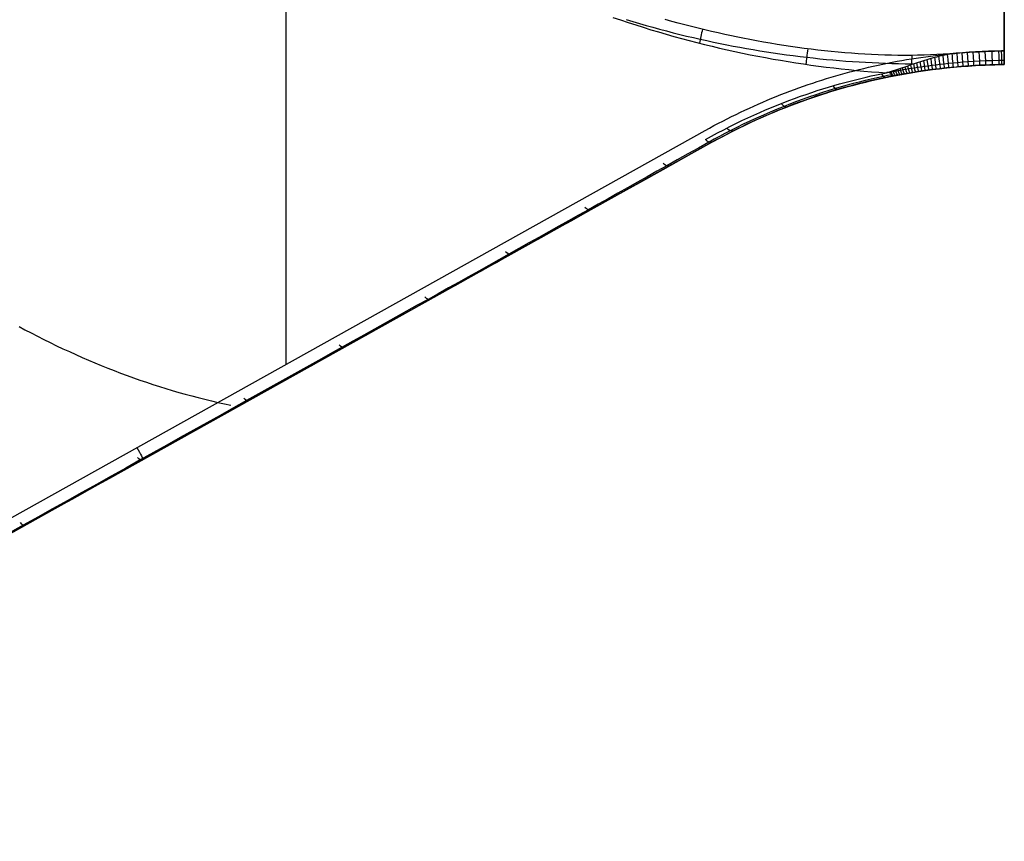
# Model space of a CAD drawing. Extents: x -19 to 1160, y -2382 to -1354.
# Tile 25 of 69: x 499 to 571, y -2146 to -2086. Entities that reach past the tile are written whole.
import ezdxf

# ---------------------------------------------------------------- set-up
doc = ezdxf.new("R2010")
doc.units = 0
doc.layers.add('1', color=7, linetype='CONTINUOUS')

msp = doc.modelspace()

# ---------------------------------------------------------------- linework, layer by layer
at = {"layer": '1', "color": 7}
for p, q in [((518.586, -2111.413, 27.546), (518.586, -2055.336, 27.546)), ((571.181, -2055.968, 47.546), (571.181, -2089.474, 47.546)), ((571.181, -2088.474, 27.546), (571.181, -2081.469, 27.546)), ((571.181, -2085.47, 67.546), (571.181, -2088.479, 67.546)), ((571.181, -2088.479, 67.546), (570.984, -2088.477, 67.546)), ((571.181, -2089.474, 66.546), (571.181, -2089.474, 28.546)), ((562.732, -2090.062, 66.998), (562.719, -2090.028, 67.03)), ((562.854, -2090.345, 66.27), (562.829, -2090.344, 66.383)), ((465.991, -2140.748, 27.546), (549.277, -2094.296, 27.546)), ((549.764, -2095.169, 28.546), (466.536, -2141.582, 28.546)), ((549.764, -2095.169, 28.546), (466.536, -2141.582, 28.546)), ((505.66, -2119.764, 45.012), (549.764, -2095.169, 45.012)), ((549.764, -2095.169, 28.546), (549.764, -2095.169, 61.477))]:
    msp.add_line(p, q, dxfattribs=at)
at = {"layer": '1', "color": 7, "extrusion": (-0.421483, 0.75493, 0.502427)}
msp.add_lwpolyline([(551.104, 1101.089), (552.597, 1100.708), (554.091, 1100.333), (555.585, 1099.965), (557.08, 1099.602), (558.575, 1099.246), (560.07, 1098.896), (561.565, 1098.552), (563.061, 1098.214), (564.557, 1097.882), (566.054, 1097.557), (567.551, 1097.237), (569.048, 1096.924), (570.546, 1096.617), (572.044, 1096.316), (573.543, 1096.021), (575.041, 1095.732), (576.541, 1095.449), (578.04, 1095.172), (579.54, 1094.902), (581.04, 1094.637), (582.541, 1094.379), (584.042, 1094.127), (585.543, 1093.881), (587.045, 1093.641), (588.547, 1093.408), (590.05, 1093.18), (591.553, 1092.958), (593.056, 1092.743), (594.559, 1092.534), (596.063, 1092.331), (597.568, 1092.134), (599.072, 1091.943), (600.577, 1091.758), (602.083, 1091.58), (603.588, 1091.407), (605.095, 1091.241), (606.601, 1091.081), (608.108, 1090.927), (609.615, 1090.779), (611.123, 1090.637), (612.631, 1090.501), (614.139, 1090.372), (615.648, 1090.248), (617.157, 1090.131), (618.666, 1090.02), (620.176, 1089.915), (621.686, 1089.816), (623.197, 1089.723), (624.708, 1089.636), (626.219, 1089.556), (627.73, 1089.481), (629.242, 1089.413), (630.755, 1089.351), (632.267, 1089.295), (633.781, 1089.245), (635.294, 1089.201), (636.808, 1089.163), (638.322, 1089.132), (639.836, 1089.106), (641.351, 1089.087), (642.867, 1089.074), (644.382, 1089.067), (645.898, 1089.066), (647.415, 1089.071)], dxfattribs=at)
at = {"layer": '1', "color": 7}
for points in [[(543.477, -2086.182), (543.966, -2086.329), (544.457, -2086.473), (544.948, -2086.613), (545.44, -2086.75), (545.933, -2086.884), (546.427, -2087.015), (546.922, -2087.142), (547.417, -2087.266), (547.914, -2087.387), (548.411, -2087.504), (548.909, -2087.618), (549.392, -2087.725), (549.876, -2087.828), (550.361, -2087.929), (550.846, -2088.027), (551.332, -2088.121), (551.818, -2088.212), (552.305, -2088.3), (552.793, -2088.384), (553.281, -2088.465), (553.769, -2088.543), (554.258, -2088.618), (554.748, -2088.69), (555.237, -2088.758), (555.728, -2088.823), (556.218, -2088.884), (556.709, -2088.942), (557.188, -2088.996), (557.667, -2089.046), (558.146, -2089.094), (558.626, -2089.138), (559.105, -2089.179), (559.585, -2089.216), (560.066, -2089.251), (560.546, -2089.282), (561.026, -2089.311), (561.507, -2089.336), (561.988, -2089.358), (562.469, -2089.376), (562.95, -2089.392), (563.431, -2089.404), (563.912, -2089.413), (564.556, -2089.42)], [(551.201, -2087.376), (550.712, -2087.271), (550.224, -2087.163), (549.735, -2087.052), (549.248, -2086.938), (548.76, -2086.821), (548.274, -2086.7), (547.788, -2086.577), (547.303, -2086.451), (546.818, -2086.321), (546.335, -2086.189)], [(567.179, -2088.692), (566.713, -2088.723), (566.245, -2088.749), (565.775, -2088.77), (565.303, -2088.786), (564.828, -2088.797), (564.352, -2088.804), (563.874, -2088.805), (563.394, -2088.802), (562.912, -2088.795), (562.429, -2088.782), (561.944, -2088.765), (561.457, -2088.744), (560.969, -2088.718), (560.48, -2088.688), (559.989, -2088.653), (559.497, -2088.614), (559.005, -2088.571), (558.511, -2088.524), (558.016, -2088.472), (557.52, -2088.416), (557.024, -2088.357), (556.527, -2088.293), (556.029, -2088.225), (555.531, -2088.153), (555.032, -2088.078), (554.533, -2087.999), (554.034, -2087.915), (553.534, -2087.829), (553.034, -2087.738), (552.535, -2087.644), (552.035, -2087.547), (551.535, -2087.445), (551.201, -2087.376)], [(549.277, -2094.296), (549.597, -2094.121), (549.917, -2093.948), (550.239, -2093.778), (550.561, -2093.611), (550.883, -2093.446), (551.207, -2093.285), (551.531, -2093.125), (551.856, -2092.969), (552.181, -2092.815), (552.507, -2092.664), (552.834, -2092.515), (553.162, -2092.369), (553.49, -2092.226), (553.82, -2092.086), (554.149, -2091.948), (554.48, -2091.813), (554.811, -2091.68), (555.143, -2091.551), (555.476, -2091.424), (555.809, -2091.299), (556.143, -2091.177), (556.478, -2091.058), (556.813, -2090.942), (557.15, -2090.828), (557.486, -2090.717), (557.824, -2090.609), (558.162, -2090.503), (558.501, -2090.4), (558.841, -2090.3), (559.182, -2090.202), (559.523, -2090.107), (559.865, -2090.015), (560.207, -2089.925), (560.551, -2089.838), (560.895, -2089.754), (561.239, -2089.672), (561.585, -2089.593), (561.931, -2089.517), (562.278, -2089.444), (562.626, -2089.373), (562.974, -2089.305), (563.323, -2089.239), (563.673, -2089.176), (564.023, -2089.116), (564.374, -2089.058), (564.726, -2089.004), (565.079, -2088.951), (565.432, -2088.902), (565.786, -2088.855), (566.141, -2088.811), (566.496, -2088.77), (566.852, -2088.731), (567.209, -2088.695), (567.566, -2088.661), (567.925, -2088.63), (568.284, -2088.602), (568.643, -2088.577), (569.004, -2088.554), (569.365, -2088.534), (569.727, -2088.517), (570.089, -2088.502), (570.452, -2088.49), (570.816, -2088.481), (571.181, -2088.474)], [(571.181, -2089.474), (570.824, -2089.481), (570.469, -2089.49), (570.113, -2089.502), (569.759, -2089.516), (569.405, -2089.533), (569.052, -2089.553), (568.7, -2089.575), (568.348, -2089.6), (567.997, -2089.628), (567.647, -2089.658), (567.297, -2089.691), (566.948, -2089.726), (566.6, -2089.764), (566.253, -2089.805), (565.906, -2089.848), (565.56, -2089.894), (565.214, -2089.942), (564.87, -2089.993), (564.526, -2090.047), (564.182, -2090.103), (563.84, -2090.162), (563.498, -2090.224), (563.156, -2090.288), (562.816, -2090.354), (562.476, -2090.424), (562.137, -2090.496), (561.798, -2090.57), (561.461, -2090.648), (561.123, -2090.728), (560.787, -2090.81), (560.451, -2090.895), (560.116, -2090.983), (559.782, -2091.073), (559.449, -2091.166), (559.116, -2091.261), (558.783, -2091.36), (558.452, -2091.46), (558.121, -2091.564), (557.791, -2091.67), (557.462, -2091.778), (557.133, -2091.89), (556.805, -2092.003), (556.477, -2092.12), (556.151, -2092.239), (555.825, -2092.361), (555.5, -2092.485), (555.175, -2092.612), (554.851, -2092.741), (554.528, -2092.873), (554.206, -2093.008), (553.884, -2093.146), (553.563, -2093.286), (553.242, -2093.428), (552.923, -2093.573), (552.604, -2093.721), (552.285, -2093.872), (551.968, -2094.025), (551.651, -2094.18), (551.335, -2094.339), (551.019, -2094.5), (550.704, -2094.663), (550.39, -2094.829), (550.077, -2094.998), (549.764, -2095.169)]]:
    msp.add_lwpolyline(points, dxfattribs=at)
at = {"layer": '1', "color": 7, "extrusion": (-0.439209, 0.711592, 0.54839)}
msp.add_lwpolyline([(629.297, 1188.844), (630.129, 1188.529), (630.961, 1188.217), (631.793, 1187.907), (632.626, 1187.599), (633.459, 1187.294), (634.293, 1186.991), (635.126, 1186.69), (635.96, 1186.392), (636.794, 1186.096), (637.628, 1185.803), (638.463, 1185.512), (639.297, 1185.223), (640.132, 1184.936), (640.967, 1184.652), (641.803, 1184.371), (642.639, 1184.092), (643.475, 1183.815), (644.311, 1183.54), (645.147, 1183.268), (645.984, 1182.998), (646.821, 1182.731), (647.658, 1182.466), (648.496, 1182.203), (649.333, 1181.942), (650.171, 1181.684), (651.01, 1181.429), (651.848, 1181.176), (652.687, 1180.925), (653.526, 1180.676), (654.365, 1180.43), (655.204, 1180.186), (656.044, 1179.945), (656.884, 1179.706), (657.724, 1179.469), (658.565, 1179.235), (659.405, 1179.003), (660.246, 1178.773), (661.087, 1178.546), (661.929, 1178.321), (662.771, 1178.098), (663.612, 1177.878), (664.455, 1177.66), (665.297, 1177.445), (666.14, 1177.232), (666.983, 1177.021), (667.826, 1176.813), (668.669, 1176.607), (669.513, 1176.403), (670.357, 1176.202), (671.201, 1176.003), (672.045, 1175.806), (672.89, 1175.612), (673.735, 1175.42), (674.58, 1175.231), (675.425, 1175.044), (676.271, 1174.859), (677.117, 1174.677), (677.963, 1174.497), (678.809, 1174.319), (679.656, 1174.144), (680.503, 1173.971), (681.35, 1173.801), (682.197, 1173.632), (683.045, 1173.467), (683.893, 1173.303), (684.741, 1173.142), (685.589, 1172.983), (686.438, 1172.827), (687.287, 1172.673), (688.136, 1172.522), (688.985, 1172.372), (689.835, 1172.225), (690.685, 1172.081), (691.535, 1171.939), (692.385, 1171.799), (693.236, 1171.662), (694.086, 1171.526), (694.938, 1171.394), (695.789, 1171.263), (696.64, 1171.136), (697.492, 1171.01), (698.344, 1170.887), (699.197, 1170.766), (700.049, 1170.647), (700.902, 1170.531), (701.755, 1170.417), (702.608, 1170.306), (703.462, 1170.197), (704.316, 1170.09), (705.17, 1169.986), (706.024, 1169.884), (706.879, 1169.784), (707.733, 1169.687), (708.588, 1169.592), (709.444, 1169.5), (710.299, 1169.41), (711.155, 1169.322), (712.011, 1169.236), (712.867, 1169.153), (713.724, 1169.073), (714.581, 1168.994), (715.438, 1168.918), (716.295, 1168.845), (717.152, 1168.774), (718.01, 1168.705), (718.868, 1168.638), (719.726, 1168.574), (720.585, 1168.512), (721.444, 1168.453), (722.303, 1168.396), (723.162, 1168.341), (724.021, 1168.289), (724.881, 1168.239), (725.741, 1168.191), (726.601, 1168.146), (727.462, 1168.103), (728.323, 1168.063), (729.184, 1168.025), (730.045, 1167.989), (730.906, 1167.956), (731.768, 1167.925), (732.63, 1167.896), (733.492, 1167.87), (734.355, 1167.846), (735.217, 1167.824), (736.08, 1167.805), (736.944, 1167.788), (737.807, 1167.774)], dxfattribs=at)
at = {"layer": '1', "color": 7, "extrusion": (0.873378, 0.487044, 6.19038e-10)}
msp.add_lwpolyline([(-2097.633, 28.546), (-2097.627, 28.49), (-2097.619, 28.435), (-2097.61, 28.382), (-2097.604, 28.356), (-2097.599, 28.331), (-2097.592, 28.306), (-2097.586, 28.281), (-2097.579, 28.257), (-2097.572, 28.233), (-2097.564, 28.209), (-2097.556, 28.186), (-2097.547, 28.163), (-2097.538, 28.141), (-2097.529, 28.119), (-2097.519, 28.098), (-2097.509, 28.076), (-2097.498, 28.056), (-2097.487, 28.036), (-2097.476, 28.016), (-2097.464, 27.996), (-2097.452, 27.977), (-2097.44, 27.958), (-2097.427, 27.94), (-2097.413, 27.922), (-2097.399, 27.905), (-2097.385, 27.888), (-2097.371, 27.871), (-2097.356, 27.855), (-2097.34, 27.839), (-2097.324, 27.824), (-2097.308, 27.809), (-2097.291, 27.794), (-2097.274, 27.78), (-2097.257, 27.766), (-2097.239, 27.753), (-2097.221, 27.74), (-2097.202, 27.727), (-2097.183, 27.715), (-2097.164, 27.703), (-2097.144, 27.692), (-2097.123, 27.681), (-2097.103, 27.67), (-2097.082, 27.66), (-2097.06, 27.65), (-2097.038, 27.641), (-2097.016, 27.632), (-2096.993, 27.623), (-2096.97, 27.615), (-2096.947, 27.608), (-2096.923, 27.6), (-2096.898, 27.593), (-2096.874, 27.587), (-2096.849, 27.581), (-2096.823, 27.575), (-2096.797, 27.57), (-2096.744, 27.56), (-2096.689, 27.552), (-2096.633, 27.546)], dxfattribs=at)
at = {"layer": '1', "color": 7, "extrusion": (-0.486507, 0.873658, -0.005659)}
msp.add_lwpolyline([(644.704, 28.339), (643.844, 28.333), (642.984, 28.331), (642.125, 28.331), (641.267, 28.334), (640.409, 28.34), (639.552, 28.349), (638.695, 28.36), (637.839, 28.374), (636.983, 28.391), (636.128, 28.411), (635.274, 28.434), (634.42, 28.459), (633.567, 28.487), (632.715, 28.518), (631.863, 28.552), (631.011, 28.589), (630.16, 28.628), (629.31, 28.67), (628.46, 28.715), (627.611, 28.763), (626.763, 28.813), (625.915, 28.866), (625.067, 28.923), (624.221, 28.981), (623.374, 29.043), (622.529, 29.108), (621.684, 29.175), (620.839, 29.245), (619.995, 29.318), (619.152, 29.393), (618.31, 29.472), (617.467, 29.553), (616.626, 29.637), (615.785, 29.724), (614.945, 29.813), (614.105, 29.906), (613.266, 30.001), (612.427, 30.099), (611.589, 30.2), (610.751, 30.303), (609.915, 30.409), (609.078, 30.519), (608.243, 30.63), (607.408, 30.745), (606.573, 30.863), (605.739, 30.983), (604.906, 31.106), (604.073, 31.232), (603.241, 31.361), (602.409, 31.492), (601.578, 31.626), (600.748, 31.763), (599.918, 31.903), (599.088, 32.046), (598.26, 32.191), (597.432, 32.339), (596.604, 32.49), (595.777, 32.644), (594.951, 32.801), (594.125, 32.96), (593.3, 33.122), (592.475, 33.287), (591.651, 33.455), (590.828, 33.625), (590.005, 33.799), (589.182, 33.975), (588.361, 34.154), (587.54, 34.335), (586.719, 34.52), (585.899, 34.707), (585.08, 34.897), (584.261, 35.09), (583.443, 35.286), (582.625, 35.484), (581.808, 35.685), (580.992, 35.889), (580.176, 36.096), (579.36, 36.306), (578.546, 36.518), (577.731, 36.733), (576.918, 36.951), (576.105, 37.172), (575.293, 37.395), (574.481, 37.622), (573.67, 37.851), (572.859, 38.083), (572.049, 38.317), (571.239, 38.555), (570.431, 38.795), (569.622, 39.038), (568.814, 39.284), (568.007, 39.533), (567.201, 39.784), (566.395, 40.039), (565.589, 40.296), (564.785, 40.555), (563.98, 40.818), (563.177, 41.083), (562.374, 41.352), (561.571, 41.623), (560.769, 41.896), (559.968, 42.173), (559.167, 42.452), (558.367, 42.735), (557.568, 43.02), (556.769, 43.307), (555.97, 43.598), (555.172, 43.891), (554.375, 44.187), (553.579, 44.486), (552.782, 44.788), (551.987, 45.092), (551.192, 45.4), (550.398, 45.71), (549.604, 46.022), (548.811, 46.338), (548.018, 46.657), (547.226, 46.978), (546.435, 47.302), (545.644, 47.629), (544.854, 47.958), (544.064, 48.291), (543.275, 48.626), (542.487, 48.964), (541.699, 49.305), (540.911, 49.648), (540.125, 49.994), (539.339, 50.344)], dxfattribs=at)
at = {"layer": '1', "color": 7}
for points in [[(542.511, -2086.021, 67.366), (543.067, -2086.21, 67.359), (543.624, -2086.395, 67.353), (544.181, -2086.575, 67.346), (544.739, -2086.751, 67.339), (545.298, -2086.922, 67.332), (545.856, -2087.089, 67.324), (546.415, -2087.252, 67.317), (546.974, -2087.411, 67.309), (547.534, -2087.565, 67.301), (548.093, -2087.714, 67.292), (548.653, -2087.86, 67.284), (549.212, -2088, 67.275), (549.772, -2088.137, 67.266), (550.331, -2088.269, 67.257), (550.89, -2088.396, 67.247), (551.449, -2088.519, 67.238), (552.008, -2088.638, 67.228), (552.566, -2088.753, 67.217), (553.124, -2088.863, 67.207), (553.682, -2088.968, 67.196), (554.24, -2089.07, 67.185), (554.797, -2089.167, 67.173), (555.353, -2089.26, 67.161), (555.91, -2089.348, 67.149), (556.466, -2089.432, 67.137), (557.021, -2089.512, 67.124), (557.576, -2089.588, 67.111), (558.131, -2089.659, 67.098), (558.685, -2089.727, 67.084), (559.239, -2089.789, 67.07), (559.793, -2089.848, 67.055), (560.346, -2089.903, 67.041), (560.899, -2089.953, 67.025), (561.451, -2089.999, 67.01), (562.003, -2090.041, 66.994), (562.555, -2090.079, 66.977)], [(562.555, -2090.079, 66.977), (562.779, -2090.008, 67.048), (563.004, -2089.937, 67.113), (563.23, -2089.863, 67.171), (563.456, -2089.789, 67.224), (563.683, -2089.714, 67.272), (563.911, -2089.638, 67.315), (564.139, -2089.562, 67.354), (564.368, -2089.484, 67.389), (564.597, -2089.407, 67.42), (564.827, -2089.329, 67.447), (565.058, -2089.253, 67.47), (565.29, -2089.178, 67.49), (565.523, -2089.106, 67.506), (565.756, -2089.036, 67.519), (565.991, -2088.969, 67.529), (566.227, -2088.906, 67.536), (566.463, -2088.846, 67.541), (566.701, -2088.791, 67.544), (566.939, -2088.739, 67.546), (567.179, -2088.692, 67.546)], [(571.181, -2089.176, 67.259), (570.804, -2089.181, 67.259), (570.311, -2089.193, 67.258), (569.818, -2089.211, 67.257), (569.379, -2089.231, 67.257), (568.939, -2089.256, 67.257), (568.542, -2089.282, 67.257), (568.145, -2089.311, 67.258), (567.785, -2089.341, 67.259), (567.426, -2089.373, 67.259), (567.098, -2089.405, 67.259), (566.77, -2089.44, 67.258), (566.468, -2089.474, 67.257), (566.166, -2089.51, 67.254), (565.886, -2089.545, 67.251), (565.605, -2089.582, 67.246), (565.345, -2089.618, 67.239), (565.085, -2089.656, 67.231), (564.845, -2089.691, 67.221), (564.606, -2089.729, 67.21), (564.387, -2089.764, 67.197), (564.168, -2089.8, 67.182), (563.969, -2089.834, 67.165), (563.77, -2089.869, 67.147), (563.587, -2089.902, 67.127), (563.404, -2089.935, 67.105), (563.233, -2089.967, 67.081), (563.062, -2090, 67.055), (562.898, -2090.032, 67.027), (562.74, -2090.064, 66.996)], [(549.285, -2094.971, 62.215), (549.735, -2094.721, 62.438), (550.183, -2094.478, 62.656), (550.63, -2094.243, 62.869), (551.074, -2094.016, 63.075), (551.516, -2093.795, 63.277), (551.957, -2093.582, 63.473), (552.395, -2093.375, 63.663), (552.832, -2093.175, 63.849), (553.266, -2092.982, 64.03), (553.698, -2092.795, 64.205), (554.128, -2092.614, 64.376), (554.556, -2092.44, 64.542), (554.981, -2092.272, 64.704), (555.405, -2092.11, 64.861), (555.826, -2091.953, 65.013), (556.244, -2091.802, 65.161), (556.661, -2091.657, 65.305), (557.074, -2091.517, 65.445), (557.486, -2091.383, 65.581), (557.894, -2091.254, 65.713), (558.3, -2091.129, 65.84), (558.703, -2091.011, 65.964), (559.103, -2090.897, 66.083), (559.5, -2090.787, 66.198), (559.894, -2090.683, 66.309), (560.285, -2090.583, 66.417), (560.672, -2090.488, 66.52), (561.056, -2090.398, 66.619), (561.436, -2090.312, 66.715), (561.813, -2090.23, 66.806), (562.186, -2090.153, 66.894), (562.555, -2090.079, 66.977)], [(562.935, -2090.218, 66.758), (562.628, -2090.279, 66.686), (562.321, -2090.343, 66.613), (561.875, -2090.44, 66.503), (561.431, -2090.541, 66.389), (560.989, -2090.647, 66.272), (560.55, -2090.757, 66.152), (560.112, -2090.87, 66.028), (559.676, -2090.988, 65.901), (559.243, -2091.11, 65.771), (558.811, -2091.236, 65.638), (558.331, -2091.382, 65.485), (557.854, -2091.533, 65.33), (557.379, -2091.689, 65.17), (556.907, -2091.849, 65.008), (556.438, -2092.015, 64.842), (555.972, -2092.185, 64.673), (555.509, -2092.36, 64.5), (555.049, -2092.54, 64.325), (554.542, -2092.744, 64.127), (554.038, -2092.955, 63.925), (553.539, -2093.171, 63.719), (553.043, -2093.392, 63.51), (552.551, -2093.619, 63.298), (552.063, -2093.85, 63.082), (551.58, -2094.088, 62.862), (551.1, -2094.33, 62.639), (550.71, -2094.532, 62.453), (550.322, -2094.738, 62.265), (549.938, -2094.947, 62.075), (549.556, -2095.16, 61.882)], [(562.776, -2090.361, 66.262), (562.786, -2090.358, 66.288), (562.797, -2090.355, 66.314), (562.808, -2090.351, 66.339), (562.819, -2090.346, 66.364), (562.843, -2090.337, 66.414), (562.855, -2090.331, 66.439), (562.866, -2090.325, 66.464), (562.878, -2090.318, 66.489), (562.888, -2090.311, 66.514), (562.898, -2090.304, 66.539), (562.903, -2090.3, 66.552), (562.907, -2090.295, 66.565), (562.912, -2090.291, 66.578), (562.916, -2090.287, 66.59), (562.919, -2090.282, 66.603), (562.923, -2090.277, 66.616), (562.926, -2090.272, 66.629), (562.928, -2090.267, 66.643), (562.931, -2090.262, 66.656), (562.933, -2090.256, 66.669), (562.934, -2090.251, 66.683), (562.936, -2090.245, 66.696), (562.936, -2090.239, 66.71), (562.937, -2090.233, 66.723), (562.936, -2090.227, 66.737), (562.936, -2090.22, 66.75), (562.935, -2090.217, 66.757), (562.935, -2090.214, 66.764), (562.934, -2090.211, 66.77), (562.933, -2090.208, 66.777), (562.932, -2090.204, 66.784), (562.931, -2090.201, 66.79), (562.93, -2090.198, 66.797), (562.928, -2090.194, 66.803), (562.926, -2090.191, 66.81), (562.925, -2090.188, 66.816), (562.923, -2090.184, 66.823), (562.921, -2090.181, 66.829), (562.919, -2090.177, 66.835), (562.916, -2090.174, 66.841), (562.914, -2090.17, 66.847), (562.911, -2090.167, 66.853), (562.908, -2090.164, 66.859), (562.905, -2090.16, 66.865), (562.902, -2090.157, 66.871), (562.899, -2090.153, 66.876), (562.895, -2090.15, 66.882), (562.892, -2090.146, 66.887), (562.888, -2090.143, 66.893), (562.884, -2090.139, 66.898), (562.88, -2090.136, 66.903), (562.876, -2090.133, 66.908), (562.871, -2090.129, 66.913), (562.867, -2090.126, 66.918), (562.862, -2090.123, 66.923), (562.857, -2090.119, 66.927), (562.852, -2090.116, 66.932), (562.847, -2090.113, 66.936), (562.842, -2090.11, 66.94), (562.837, -2090.106, 66.945), (562.832, -2090.103, 66.949), (562.826, -2090.1, 66.953), (562.821, -2090.097, 66.956), (562.815, -2090.094, 66.96), (562.81, -2090.091, 66.964), (562.804, -2090.089, 66.967), (562.798, -2090.086, 66.97), (562.792, -2090.083, 66.974), (562.786, -2090.081, 66.977), (562.78, -2090.078, 66.98), (562.774, -2090.076, 66.983), (562.768, -2090.073, 66.985), (562.762, -2090.071, 66.988), (562.756, -2090.069, 66.99), (562.75, -2090.067, 66.993), (562.743, -2090.065, 66.995), (562.737, -2090.063, 66.997), (562.731, -2090.061, 66.999), (562.725, -2090.059, 67), (562.719, -2090.058, 67.002), (562.712, -2090.056, 67.003), (562.706, -2090.055, 67.005), (562.7, -2090.054, 67.006), (562.694, -2090.053, 67.007), (562.687, -2090.052, 67.008), (562.681, -2090.051, 67.009), (562.675, -2090.05, 67.009), (562.669, -2090.05, 67.01), (562.663, -2090.049, 67.01), (562.66, -2090.049, 67.01), (562.657, -2090.049, 67.01), (562.654, -2090.049, 67.01), (562.651, -2090.049, 67.01), (562.648, -2090.049, 67.01), (562.645, -2090.049, 67.01), (562.642, -2090.049, 67.009), (562.639, -2090.049, 67.009), (562.637, -2090.049, 67.009), (562.634, -2090.049, 67.009), (562.631, -2090.05, 67.008), (562.628, -2090.05, 67.008), (562.625, -2090.05, 67.008), (562.622, -2090.051, 67.007), (562.62, -2090.051, 67.007), (562.617, -2090.051, 67.006), (562.614, -2090.052, 67.006), (562.612, -2090.052, 67.005), (562.609, -2090.053, 67.004), (562.606, -2090.054, 67.004), (562.604, -2090.054, 67.003), (562.601, -2090.055, 67.002), (562.598, -2090.056, 67.001), (562.596, -2090.057, 67), (562.593, -2090.057, 67), (562.591, -2090.058, 66.999), (562.588, -2090.059, 66.998), (562.586, -2090.06, 66.997), (562.583, -2090.061, 66.996), (562.581, -2090.062, 66.994), (562.579, -2090.063, 66.993), (562.576, -2090.065, 66.992), (562.574, -2090.066, 66.991), (562.572, -2090.067, 66.989), (562.57, -2090.068, 66.988), (562.567, -2090.07, 66.987), (562.565, -2090.071, 66.985), (562.563, -2090.073, 66.984), (562.561, -2090.074, 66.982), (562.559, -2090.076, 66.981), (562.557, -2090.078, 66.979), (562.555, -2090.079, 66.977)], [(549.546, -2095.155, 61.898), (548.775, -2095.589, 61.509), (548.002, -2096.022, 61.122), (547.228, -2096.456, 60.738), (546.453, -2096.891, 60.357), (545.739, -2097.291, 60.009), (545.024, -2097.691, 59.663), (544.309, -2098.092, 59.32), (543.592, -2098.493, 58.979), (542.875, -2098.895, 58.64), (542.156, -2099.297, 58.304), (541.437, -2099.7, 57.971), (540.716, -2100.103, 57.641), (539.993, -2100.508, 57.312), (539.269, -2100.913, 56.986), (538.543, -2101.318, 56.662), (537.817, -2101.724, 56.342), (537.09, -2102.131, 56.024), (536.362, -2102.538, 55.71), (535.632, -2102.946, 55.398), (534.902, -2103.354, 55.089), (534.164, -2103.766, 54.78), (533.426, -2104.179, 54.474), (532.686, -2104.592, 54.172), (531.945, -2105.006, 53.872), (531.203, -2105.42, 53.576), (530.46, -2105.834, 53.282), (529.717, -2106.25, 52.992), (528.972, -2106.665, 52.705), (528.189, -2107.102, 52.406), (527.406, -2107.54, 52.112), (526.621, -2107.978, 51.82), (525.835, -2108.416, 51.532), (525.048, -2108.855, 51.248), (524.26, -2109.295, 50.967), (523.472, -2109.735, 50.69), (522.682, -2110.175, 50.416), (521.812, -2110.661, 50.119), (520.94, -2111.147, 49.825), (520.067, -2111.634, 49.536), (519.194, -2112.121, 49.252), (518.319, -2112.609, 48.971), (517.443, -2113.097, 48.695), (516.567, -2113.586, 48.423), (515.689, -2114.076, 48.155), (514.719, -2114.617, 47.864), (513.748, -2115.158, 47.578), (512.776, -2115.701, 47.298), (511.802, -2116.243, 47.022), (510.828, -2116.787, 46.752), (509.852, -2117.331, 46.487), (508.876, -2117.875, 46.227), (507.898, -2118.42, 45.972), (506.829, -2119.016, 45.699), (505.759, -2119.613, 45.433), (504.688, -2120.21, 45.172), (503.616, -2120.808, 44.918), (502.542, -2121.407, 44.669), (501.468, -2122.006, 44.427), (500.392, -2122.606, 44.191), (499.316, -2123.206, 43.961), (498.137, -2123.863, 43.716)], [(549.764, -2095.169, 61.477), (546.169, -2097.174, 59.77), (544.45, -2098.133, 58.956), (542.768, -2099.07, 58.166), (541.938, -2099.533, 57.779), (541.113, -2099.993, 57.396), (540.292, -2100.451, 57.019), (539.474, -2100.907, 56.645), (538.656, -2101.363, 56.275), (537.838, -2101.819, 55.909), (537.019, -2102.276, 55.547), (536.196, -2102.735, 55.187), (535.148, -2103.32, 54.735)], [(499.036, -2108.662, 54.655), (499.451, -2108.885, 54.483), (499.913, -2109.128, 54.291), (500.376, -2109.367, 54.098), (500.839, -2109.601, 53.905), (501.304, -2109.831, 53.711), (501.769, -2110.057, 53.516), (502.235, -2110.278, 53.322), (502.701, -2110.494, 53.126), (503.168, -2110.706, 52.931), (503.636, -2110.913, 52.735), (504.104, -2111.116, 52.538), (504.573, -2111.315, 52.342), (505.043, -2111.508, 52.145), (505.513, -2111.697, 51.948), (505.984, -2111.882, 51.752), (506.455, -2112.062, 51.554), (506.927, -2112.238, 51.357), (507.399, -2112.409, 51.16), (507.872, -2112.575, 50.963), (508.345, -2112.736, 50.767), (508.819, -2112.894, 50.57), (509.293, -2113.046, 50.373), (509.768, -2113.194, 50.177), (510.243, -2113.337, 49.981), (510.719, -2113.475, 49.785), (511.195, -2113.609, 49.589), (511.671, -2113.738, 49.394), (512.148, -2113.863, 49.2), (512.625, -2113.983, 49.005), (513.103, -2114.098, 48.812), (513.58, -2114.208, 48.619), (514.059, -2114.314, 48.426), (514.537, -2114.415, 48.234)], [(522.822, -2110.193, 50.038), (522.152, -2110.567, 49.813), (521.472, -2110.946, 49.587), (520.384, -2111.553, 49.231), (519.271, -2112.173, 48.874), (518.136, -2112.806, 48.516), (516.98, -2113.451, 48.158), (515.806, -2114.106, 47.802), (514.615, -2114.77, 47.447), (513.41, -2115.442, 47.095), (512.192, -2116.121, 46.748), (510.965, -2116.805, 46.404), (509.729, -2117.494, 46.067), (508.487, -2118.187, 45.735), (507.865, -2118.534, 45.572), (507.242, -2118.881, 45.411), (506.618, -2119.229, 45.252), (505.994, -2119.577, 45.095), (505.37, -2119.925, 44.94), (504.747, -2120.273, 44.788), (504.124, -2120.62, 44.638), (503.502, -2120.967, 44.49), (502.881, -2121.313, 44.345), (502.261, -2121.659, 44.203), (501.643, -2122.004, 44.064), (501.027, -2122.347, 43.928), (500.412, -2122.69, 43.794), (499.8, -2123.031, 43.664), (499.191, -2123.371, 43.536), (498.584, -2123.709, 43.41)]]:
    msp.add_polyline3d(points, dxfattribs=at)
at = {"layer": '1', "color": 7, "extrusion": (-0.345329, 0.597435, 0.723754)}
msp.add_arc((678.227, 2232.552, -1352.645), 720.835, 263.342559, 269.994949, dxfattribs=at)
at = {"layer": '1', "color": 7, "extrusion": (-0.394652, 0.71378, 0.578591)}
msp.add_arc((636.869, 1781.615, -1641.34), 541.296, 260.9044, 270.24214, dxfattribs=at)
at = {"layer": '1', "color": 7, "extrusion": (0.975611, -0.219504, 1.09534e-11)}
msp.add_arc((-1915.493, 65.484, 993.763), 2.062, 89.53729, 119.54826, dxfattribs=at)
at = {"layer": '1', "color": 7, "extrusion": (0.993426, -0.114476, 9.26701e-12)}
msp.add_arc((-2010.744, 65.446, 792.182), 2.101, 93.24763, 126.65992, dxfattribs=at)
at = {"layer": '1', "color": 7}
msp.add_arc((571.686, -2134.559, 67.546), 46.088, 90.87276, 95.61187, dxfattribs=at)
at = {"layer": '1', "color": 7, "extrusion": (-0.999886, -0.015121, 6.35357e-06)}
msp.add_arc((2096.872, 66.55, -539.339), 1, 0.31872, 89.99728, dxfattribs=at)
at = {"layer": '1', "color": 7, "extrusion": (-1, 0, 0)}
msp.add_arc((2088.474, 28.546, -571.181), 1, 269.9983, 359.99824, dxfattribs=at)
at = {"layer": '1', "color": 7, "extrusion": (-1, -1.57276e-06, -1.57975e-06)}
msp.add_arc((2088.471, 66.541, -571.178), 1.004, 0.24602, 89.49234, dxfattribs=at)
at = {"layer": '1', "color": 7, "extrusion": (0.99996, -0.008894, 1.22712e-12)}
msp.add_arc((-2083.591, 65.494, 582.954), 2.053, 93.08033, 112.36704, dxfattribs=at)
at = {"layer": '1', "color": 7, "extrusion": (-0.989861, -0.139387, -0.027332)}
msp.add_arc((2147.335, 59.162, -270.185), 0.998, 357.00804, 75.05585, dxfattribs=at)
at = {"layer": '1', "color": 7, "extrusion": (-0.990793, -0.133768, -0.020885)}
msp.add_arc((2145.77, 60.65, -282.283), 0.998, 357.42506, 77.64373, dxfattribs=at)
at = {"layer": '1', "color": 7, "extrusion": (-0.9917, -0.127683, -0.015072)}
msp.add_arc((2144, 62.092, -295.403), 0.998, 357.93598, 80.27454, dxfattribs=at)
at = {"layer": '1', "color": 7, "extrusion": (-0.992528, -0.121578, -0.010321)}
msp.add_arc((2142.145, 63.36, -308.591), 0.999, 358.49106, 82.71583, dxfattribs=at)
at = {"layer": '1', "color": 7, "extrusion": (-0.993348, -0.114979, -0.00626)}
msp.add_arc((2140.048, 64.524, -322.875), 0.999, 359.11205, 85.11061, dxfattribs=at)
at = {"layer": '1', "color": 7, "extrusion": (-0.994106, -0.108365, -0.003174)}
msp.add_arc((2137.853, 65.475, -337.221), 1, 359.71934, 87.23698, dxfattribs=at)
at = {"layer": '1', "color": 7, "extrusion": (-0.99487, -0.101163, -0.000790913)}
msp.add_arc((2135.354, 66.267, -352.871), 1, 0.30608, 89.21802, dxfattribs=at)
at = {"layer": '1', "color": 7, "extrusion": (-0.995577, -0.093948, 0.000721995)}
msp.add_arc((2132.739, 66.812, -368.575), 1, 0.80432, 90.0029, dxfattribs=at)
at = {"layer": '1', "color": 7, "extrusion": (-0.996292, -0.086022, 0.001547)}
msp.add_arc((2129.737, 67.143, -385.846), 1, 1.24809, 90.00408, dxfattribs=at)
at = {"layer": '1', "color": 7, "extrusion": (-0.996945, -0.078086, 0.001676)}
msp.add_arc((2126.594, 67.221, -403.151), 1, 1.5837, 90.00501, dxfattribs=at)
at = {"layer": '1', "color": 7, "extrusion": (-0.997594, -0.069314, 0.001233)}
msp.add_arc((2122.963, 67.066, -422.276), 1, 1.8271, 90.00569, dxfattribs=at)
at = {"layer": '1', "color": 7, "extrusion": (-0.998166, -0.060533, 0.000420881)}
msp.add_arc((2119.163, 66.73, -441.398), 1, 1.93565, 90.006, dxfattribs=at)
at = {"layer": '1', "color": 7, "extrusion": (-0.998708, -0.050819, -0.000601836)}
msp.add_arc((2114.766, 66.266, -462.511), 1, 1.89748, 90.0059, dxfattribs=at)
at = {"layer": '1', "color": 7, "extrusion": (-0.999154, -0.041101, -0.00142)}
msp.add_arc((2110.165, 65.858, -483.562), 1, 1.69207, 90.00534, dxfattribs=at)
at = {"layer": '1', "color": 7, "extrusion": (-0.999542, -0.030223, -0.00167)}
msp.add_arc((2104.775, 65.699, -507.019), 1, 1.26326, 90.00417, dxfattribs=at)
at = {"layer": '1', "color": 7, "extrusion": (-0.999812, -0.019351, -0.000761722)}
msp.add_arc((2099.135, 66.142, -530.319), 1, 0.6242, 90.00253, dxfattribs=at)
at = {"layer": '1', "color": 7, "extrusion": (0, 0, -1)}
msp.add_arc((-571.681, -2134.471, -47.57), 45, 60.85353, 89.36337, dxfattribs=at)
at = {"layer": '1', "color": 7, "extrusion": (-0.033788, 0.580735, -0.813391)}
msp.add_arc((-446.737, -1721.61, -1286.858), 36.706, 80.07338, 93.30238, dxfattribs=at)
at = {"layer": '1', "color": 7, "extrusion": (-0.973242, -0.182535, -0.139575)}
msp.add_arc((2157.252, 42.208, -176.033), 1.022, 357.70679, 52.2532, dxfattribs=at)
at = {"layer": '1', "color": 7, "extrusion": (-0.975881, -0.179392, -0.124396)}
msp.add_arc((2156.635, 43.934, -183.246), 1.018, 357.22461, 53.98868, dxfattribs=at)
at = {"layer": '1', "color": 7, "extrusion": (-0.978257, -0.175907, -0.109868)}
msp.add_arc((2155.938, 45.693, -191.081), 1.014, 356.8269, 55.9064, dxfattribs=at)
at = {"layer": '1', "color": 7, "extrusion": (-0.980263, -0.172326, -0.096894)}
msp.add_arc((2155.204, 47.37, -199.01), 1.011, 356.53629, 57.8719, dxfattribs=at)
at = {"layer": '1', "color": 7, "extrusion": (-0.982122, -0.168336, -0.084263)}
msp.add_arc((2154.362, 49.118, -207.751), 1.008, 356.32586, 60.0553, dxfattribs=at)
at = {"layer": '1', "color": 7, "extrusion": (-0.983708, -0.164277, -0.073018)}
msp.add_arc((2153.476, 50.787, -216.577), 1.005, 356.21284, 62.26439, dxfattribs=at)
at = {"layer": '1', "color": 7, "extrusion": (-0.985207, -0.159747, -0.06204)}
msp.add_arc((2152.451, 52.538, -226.374), 1.003, 356.18717, 64.70538, dxfattribs=at)
at = {"layer": '1', "color": 7, "extrusion": (-0.9865, -0.155165, -0.052353)}
msp.add_arc((2151.373, 54.2, -236.25), 1.001, 356.25228, 67.13737, dxfattribs=at)
at = {"layer": '1', "color": 7, "extrusion": (-0.987735, -0.150091, -0.043029)}
msp.add_arc((2150.131, 55.923, -247.167), 0.999, 356.41498, 69.77186, dxfattribs=at)
at = {"layer": '1', "color": 7, "extrusion": (-0.988818, -0.144978, -0.034922)}
msp.add_arc((2148.825, 57.536, -258.16), 0.999, 356.66065, 72.34788, dxfattribs=at)
at = {"layer": '1', "color": 7, "extrusion": (0.072034, 0.598861, -0.797607)}
msp.add_arc((-824.883, -1601.015, -1264.148), 42.561, 47.34647, 67.20014, dxfattribs=at)
at = {"layer": '1', "color": 7, "extrusion": (-0.953343, -0.200015, -0.226122)}
msp.add_arc((2160.317, 37.03, -133.047), 1.058, 1.27026, 46.12347, dxfattribs=at)
at = {"layer": '1', "color": 7, "extrusion": (-0.966432, -0.188248, -0.17485)}
msp.add_arc((2158.365, 38.53, -162.279), 1.031, 359.02673, 49.05253, dxfattribs=at)
at = {"layer": '1', "color": 7, "extrusion": (-0.961971, -0.190744, -0.195523)}
msp.add_arc((2158.967, 36.542, -155.765), 0.933, 359.09567, 13.1249, dxfattribs=at)
at = {"layer": '1', "color": 7, "extrusion": (-0.970078, -0.185542, -0.156598)}
msp.add_arc((2157.837, 40.382, -168.931), 1.027, 358.31328, 50.58041, dxfattribs=at)
at = {"layer": '1', "color": 7, "extrusion": (-0.920313, -0.271181, -0.281929)}
msp.add_arc((2162.965, 78.029, 34.317), 1.055, 0.80271, 48.57718, dxfattribs=at)
at = {"layer": '1', "color": 7, "extrusion": (-0.87806, -0.344977, -0.331666)}
msp.add_arc((2149.639, 142.661, 213.178), 1.055, 1.53023, 50.40307, dxfattribs=at)
at = {"layer": '1', "color": 7, "extrusion": (-0.824618, -0.418916, -0.380151)}
msp.add_arc((2115.865, 231.284, 399.09), 1.052, 1.55168, 51.76106, dxfattribs=at)
at = {"layer": '1', "color": 7, "extrusion": (-0.800725, -0.446529, -0.399313)}
msp.add_arc((2096.583, 272.081, 470.795), 1.051, 1.3899, 52.21436, dxfattribs=at)
at = {"layer": '1', "color": 7, "extrusion": (-0.804523, -0.448647, -0.389176)}
msp.add_arc((2096.577, 266.847, 477.64), 1.058, 4.09036, 50.88357, dxfattribs=at)
at = {"layer": '1', "color": 7, "extrusion": (-0.812216, -0.452937, -0.367633)}
msp.add_arc((2096.576, 255.574, 490.845), 1.058, 3.73009, 49.50406, dxfattribs=at)
at = {"layer": '1', "color": 7, "extrusion": (-0.487081, 0.873357, 0.000172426)}
msp.add_arc((629.907, 250.246, -2097.599), 208.283, 249.5437, 253.63616, dxfattribs=at)
at = {"layer": '1', "color": 7, "extrusion": (-0.820351, -0.457473, -0.343135)}
msp.add_arc((2096.578, 242.531, 504.518), 1.055, 0.80653, 48.96598, dxfattribs=at)
at = {"layer": '1', "color": 7, "extrusion": (-0.828461, -0.461996, -0.316562)}
msp.add_arc((2096.579, 228.134, 518.354), 1.053, 359.71482, 48.7357, dxfattribs=at)
at = {"layer": '1', "color": 7, "extrusion": (-0.836461, -0.466457, -0.287664)}
msp.add_arc((2096.578, 212.201, 532.601), 1.055, 0.92757, 48.37465, dxfattribs=at)
at = {"layer": '1', "color": 7, "extrusion": (-0.844395, -0.470881, -0.255477)}
msp.add_arc((2096.576, 194.132, 547.732), 1.057, 2.54517, 47.94459, dxfattribs=at)
at = {"layer": '1', "color": 7, "extrusion": (-0.873378, -0.487044, 0)}
msp.add_arc((2096.633, 28.546, 587.96), 1, 270.16764, 0.00006, dxfattribs=at)
at = {"layer": '1', "color": 7, "extrusion": (-0.851989, -0.475116, -0.219954)}
msp.add_arc((2096.575, 173.806, 563.661), 1.058, 2.16578, 47.56284, dxfattribs=at)
at = {"layer": '1', "color": 7, "extrusion": (-0.858924, -0.478984, -0.181173)}
msp.add_arc((2096.575, 151.163, 580.142), 1.058, 1.48864, 47.53789, dxfattribs=at)

doc.saveas('drawing.dxf')
